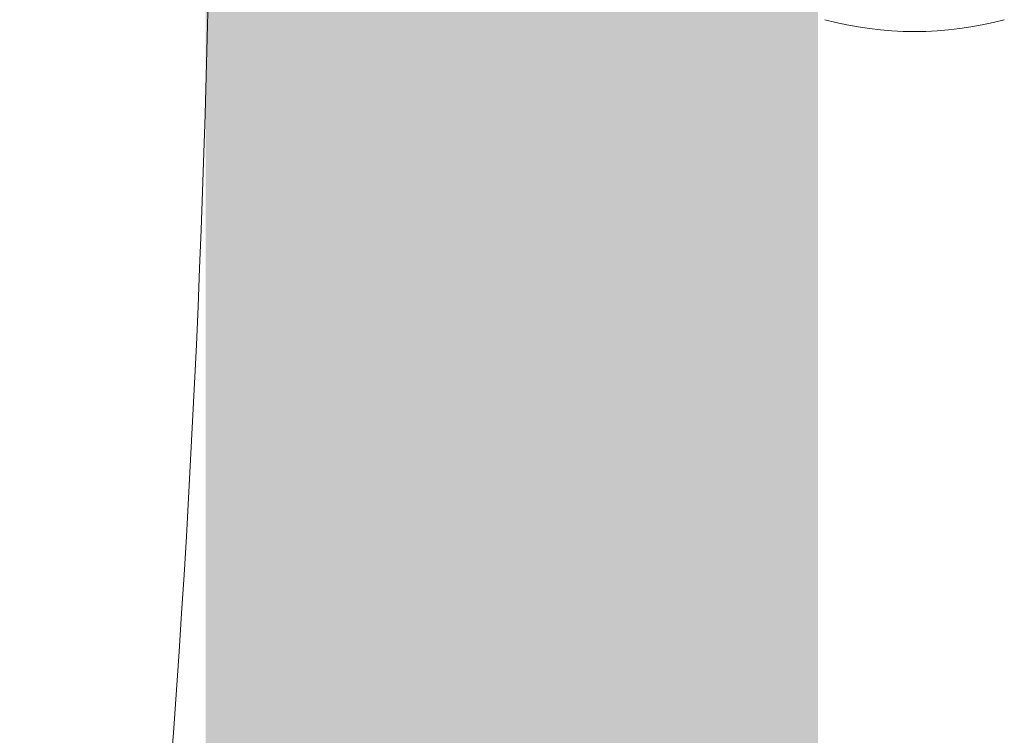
# Model space of a CAD drawing. Header units: millimetres. Extents: x -2074 to 12588, y -3630 to 101167.
# Tile 58 of 256: x 3025.64 to 3033.68, y -1427.22 to -1421.38. Entities that reach past the tile are written whole.
import ezdxf

# ---------------------------------------------------------------- set-up
doc = ezdxf.new("R2010")
doc.units = ezdxf.units.MM
doc.linetypes.add('CONTINOUS', pattern=[0])
doc.layers.add('SelinAr_BUD_posadzka okładziny ścienne', color=5, linetype='Continuous', lineweight=20)
doc.layers.add('SelinAr_WYP_armatura', color=8, linetype='Continuous', lineweight=18)

# ---------------------------------------------------------------- blocks, each defined once
blk = doc.blocks.new('ORAS_ELECTRA')
blk.add_arc((0.9003, -0.2151), 2.8071, 344.8647, 15.1366)
blk = doc.blocks.new('Umywalka KOŁO_bez barier')
at = {"linetype": 'Continuous'}
blk.add_lwpolyline([(3.4535, -12.4794), (3.7668, -12.4873), (4.0801, -12.4959), (4.3933, -12.5052), (4.7066, -12.5153), (5.0198, -12.5261), (5.3329, -12.5377), (5.6461, -12.55), (5.9592, -12.5632), (6.2723, -12.577), (6.5853, -12.5917), (6.8983, -12.6072), (7.2113, -12.6235), (7.5242, -12.6406), (7.8371, -12.6586), (8.1499, -12.6774), (8.4627, -12.697), (8.7754, -12.7175), (9.0881, -12.7389), (9.4007, -12.7612), (9.7132, -12.7843)], dxfattribs=at)
blk.add_blockref('ORAS_ELECTRA', (0.0086, -6.4968))
blk = doc.blocks.new('ewerwerwerwe')
at = {"layer": 'SelinAr_WYP_armatura', "color": 211, "linetype": 'Continuous', "lineweight": 13, "rotation": 270}
blk.add_blockref('Umywalka KOŁO_bez barier', (3039.6566, 1582.2412), dxfattribs=at)

msp = doc.modelspace()

# ---------------------------------------------------------------- block references
msp.add_blockref('ewerwerwerwe', (0, -3000))

# ---------------------------------------------------------------- next in the draw order: linework, layer by layer
at = {"layer": 'SelinAr_BUD_posadzka okładziny ścienne', "color": 30, "linetype": 'CONTINOUS', "ltscale": 0.2, "const_width": 5}
msp.add_lwpolyline([(2837.1566, -1467.7592), (3029.6553, -1467.7585), (3029.6553, -1259.7588), (2837.1566, -1259.7588)], close=True, dxfattribs=at)

doc.saveas('drawing.dxf')
